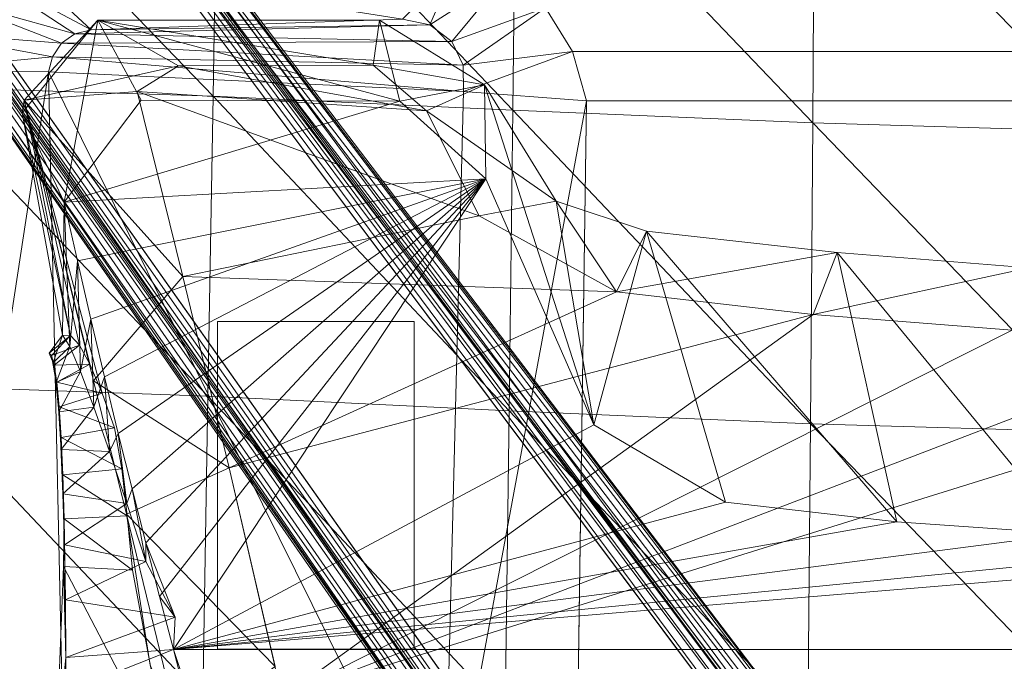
# Model space of a CAD drawing. Header units: inches. Extents: x 813 to 1305, y 19 to 194.
# Tile 115 of 163: x 1167.2 to 1170.96, y 73.05 to 75.5. Entities that reach past the tile are written whole.
import ezdxf

# ---------------------------------------------------------------- set-up
doc = ezdxf.new("R2010")
doc.units = ezdxf.units.IN
doc.header["$MEASUREMENT"] = 0
doc.layers.add('CET color Grey2', color=7, linetype='Continuous', true_color=0x060606)
doc.layers.add('CET color Grey98', color=7, linetype='Continuous', true_color=0xfafafa)
doc.layers.add('CET Default', color=7, linetype='Continuous')

# ---------------------------------------------------------------- blocks, each defined once
blk = doc.blocks.new('*C286')
at = {"layer": 'CET color Grey2', "linetype": 'Continuous', "lineweight": 0}
for points, invisible_edges in [([(7.2992, 16.4808, 17.1415), (-7.2922, 16.4808, 17.1415), (-8.5387, 3.2598, 17.4249), (7.2992, 16.4808, 17.1415)], 4), ([(7.2992, 16.4808, 17.1415), (-8.5387, 3.2598, 17.4249), (8.5458, 3.2599, 17.4249), (7.2992, 16.4808, 17.1415)], 9), ([(3.1945, 7.477, 16.5307), (-3.1458, 4.533, 17.0724), (-3.1872, 7.477, 16.5307), (3.1945, 7.477, 16.5307)], 9), ([(3.1945, 7.477, 16.5307), (3.1531, 4.533, 17.0724), (-3.1458, 4.533, 17.0724), (3.1945, 7.477, 16.5307)], 4), ([(4.56, 5.3753, 16.0708), (4.56, 6.6253, 15.8015), (3.81, 6.6253, 15.8015), (4.56, 5.3753, 16.0708)], 4), ([(4.56, 5.3753, 16.0708), (3.81, 6.6253, 15.8015), (3.81, 5.3753, 16.0708), (4.56, 5.3753, 16.0708)], 9), ([(4.56, 6.6253, 15.8015), (4.56, 6.6253, 16.6874), (3.81, 6.6253, 16.6874), (4.56, 6.6253, 15.8015)], 4), ([(4.56, 6.6253, 15.8015), (3.81, 6.6253, 16.6874), (3.81, 6.6253, 15.8015), (4.56, 6.6253, 15.8015)], 9), ([(4.56, 6.6253, 16.6874), (4.56, 5.3753, 16.928), (3.81, 5.3753, 16.928), (4.56, 6.6253, 16.6874)], 4), ([(4.56, 6.6253, 16.6874), (3.81, 5.3753, 16.928), (3.81, 6.6253, 16.6874), (4.56, 6.6253, 16.6874)], 9), ([(3.81, 6.6253, 16.6874), (3.81, 6.6253, 15.8015), (3.81, 5.3753, 16.0708), (3.81, 6.6253, 16.6874)], 4), ([(3.81, 6.6253, 16.6874), (3.81, 5.3753, 16.0708), (3.81, 5.3753, 16.928), (3.81, 6.6253, 16.6874)], 9), ([(4.56, 5.3753, 16.928), (4.56, 5.3753, 16.0708), (4.56, 6.6253, 15.8015), (4.56, 5.3753, 16.928)], 4), ([(4.56, 5.3753, 16.928), (4.56, 6.6253, 15.8015), (4.56, 6.6253, 16.6874), (4.56, 5.3753, 16.928)], 9), ([(4.56, 5.3753, 16.928), (4.56, 5.3753, 16.0708), (3.81, 5.3753, 16.0708), (4.56, 5.3753, 16.928)], 4), ([(4.56, 5.3753, 16.928), (3.81, 5.3753, 16.0708), (3.81, 5.3753, 16.928), (4.56, 5.3753, 16.928)], 9), ([(3.1531, 4.533, 17.0724), (3.2067, 4.3447, 17.0827), (-3.1994, 4.3447, 17.0827), (3.1531, 4.533, 17.0724)], 4), ([(3.1531, 4.533, 17.0724), (-3.1994, 4.3447, 17.0827), (-3.1458, 4.533, 17.0724), (3.1531, 4.533, 17.0724)], 9), ([(3.2067, 4.3447, 17.0827), (3.3093, 4.1781, 17.0958), (-3.302, 4.1781, 17.0958), (3.2067, 4.3447, 17.0827)], 4), ([(3.2067, 4.3447, 17.0827), (-3.302, 4.1781, 17.0958), (-3.1994, 4.3447, 17.0827), (3.2067, 4.3447, 17.0827)], 9)]:
    blk.add_3dface(points, dxfattribs=dict(at, invisible_edges=invisible_edges))
for points in [[(5.2044, 4.4228, 16.9316), (5.1349, 7.6091, 16.3009), (3.697, 7.4693, 16.3058), (5.2044, 4.4228, 16.9316)], [(5.2044, 4.4228, 16.9316), (5.6902, 7.6007, 16.8249), (5.1349, 7.6091, 16.3009), (5.2044, 4.4228, 16.9316)], [(5.2044, 4.4228, 16.9316), (5.7563, 4.4191, 17.3318), (5.6902, 7.6007, 16.8249), (5.2044, 4.4228, 16.9316)], [(3.697, 7.4693, 16.3058), (3.1945, 7.477, 16.5307), (3.1531, 4.533, 17.0724), (3.697, 7.4693, 16.3058)], [(3.697, 7.4693, 16.3058), (3.1531, 4.533, 17.0724), (3.6216, 4.4975, 16.9019), (3.697, 7.4693, 16.3058)], [(5.2044, 4.4228, 16.9316), (3.697, 7.4693, 16.3058), (3.6216, 4.4975, 16.9019), (5.2044, 4.4228, 16.9316)], [(3.6216, 4.4975, 16.9019), (3.1531, 4.533, 17.0724), (3.2067, 4.3447, 17.0827), (3.6216, 4.4975, 16.9019)], [(3.6216, 4.4975, 16.9019), (3.2067, 4.3447, 17.0827), (3.6228, 4.3975, 16.9417), (3.6216, 4.4975, 16.9019)], [(5.1886, 4.3645, 16.9549), (5.2044, 4.4228, 16.9316), (3.6216, 4.4975, 16.9019), (5.1886, 4.3645, 16.9549)], [(5.1886, 4.3645, 16.9549), (3.6216, 4.4975, 16.9019), (3.6228, 4.3975, 16.9417), (5.1886, 4.3645, 16.9549)], [(3.6228, 4.3975, 16.9417), (3.2067, 4.3447, 17.0827), (3.3093, 4.1781, 17.0958), (3.6228, 4.3975, 16.9417)], [(3.6228, 4.3975, 16.9417), (3.3093, 4.1781, 17.0958), (3.6669, 4.3064, 16.978), (3.6228, 4.3975, 16.9417)], [(5.1554, 4.3129, 16.9755), (5.1886, 4.3645, 16.9549), (3.6228, 4.3975, 16.9417), (5.1554, 4.3129, 16.9755)], [(5.1554, 4.3129, 16.9755), (3.6228, 4.3975, 16.9417), (3.6669, 4.3064, 16.978), (5.1554, 4.3129, 16.9755)], [(5.1886, 4.3645, 16.9549), (5.7563, 4.4191, 17.3318), (5.2044, 4.4228, 16.9316), (5.1886, 4.3645, 16.9549)], [(5.1886, 4.3645, 16.9549), (5.6946, 4.2706, 17.3322), (5.7563, 4.4191, 17.3318), (5.1886, 4.3645, 16.9549)], [(5.1554, 4.3129, 16.9755), (5.6946, 4.2706, 17.3322), (5.1886, 4.3645, 16.9549), (5.1554, 4.3129, 16.9755)], [(3.6669, 4.3064, 16.978), (3.3093, 4.1781, 17.0958), (3.4601, 4.0572, 17.1108), (3.6669, 4.3064, 16.978)], [(3.6669, 4.3064, 16.978), (3.4601, 4.0572, 17.1108), (3.7496, 4.243, 17.0033), (3.6669, 4.3064, 16.978)], [(5.104, 4.2767, 16.9899), (5.1554, 4.3129, 16.9755), (3.6669, 4.3064, 16.978), (5.104, 4.2767, 16.9899)], [(5.104, 4.2767, 16.9899), (3.6669, 4.3064, 16.978), (3.7496, 4.243, 17.0033), (5.104, 4.2767, 16.9899)], [(5.104, 4.2767, 16.9899), (5.6069, 4.1359, 17.3258), (5.1554, 4.3129, 16.9755), (5.104, 4.2767, 16.9899)], [(5.1554, 4.3129, 16.9755), (5.6069, 4.1359, 17.3258), (5.6946, 4.2706, 17.3322), (5.1554, 4.3129, 16.9755)], [(5.0413, 4.2627, 16.9955), (5.104, 4.2767, 16.9899), (3.7496, 4.243, 17.0033), (5.0413, 4.2627, 16.9955)], [(5.0413, 4.2627, 16.9955), (3.7496, 4.243, 17.0033), (3.8544, 4.2219, 17.0117), (5.0413, 4.2627, 16.9955)], [(3.8544, 4.2219, 17.0117), (5.3403, 3.9847, 17.2884), (5.0413, 4.2627, 16.9955), (3.8544, 4.2219, 17.0117)], [(5.0413, 4.2627, 16.9955), (5.4964, 4.0199, 17.3128), (5.104, 4.2767, 16.9899), (5.0413, 4.2627, 16.9955)], [(5.0413, 4.2627, 16.9955), (5.3403, 3.9847, 17.2884), (5.4964, 4.0199, 17.3128), (5.0413, 4.2627, 16.9955)], [(5.104, 4.2767, 16.9899), (5.4964, 4.0199, 17.3128), (5.6069, 4.1359, 17.3258), (5.104, 4.2767, 16.9899)], [(3.7496, 4.243, 17.0033), (3.4601, 4.0572, 17.1108), (3.651, 4.0147, 17.1229), (3.7496, 4.243, 17.0033)], [(3.7496, 4.243, 17.0033), (3.651, 4.0147, 17.1229), (3.8544, 4.2219, 17.0117), (3.7496, 4.243, 17.0033)]]:
    blk.add_3dface(points, dxfattribs=at)
at = {"layer": 'CET color Grey98', "linetype": 'Continuous', "lineweight": 0}
for points in [[(7.9782, 0.7793, 3.9865), (1.5972, 9.8563, 7.7141), (1.5948, 9.8372, 7.7558), (7.9782, 0.7793, 3.9865)], [(7.9803, 0.7977, 3.946), (1.8127, 9.7664, 5.2733), (1.5972, 9.8563, 7.7141), (7.9803, 0.7977, 3.946)], [(7.9782, 0.7793, 3.9865), (7.9803, 0.7977, 3.946), (1.5972, 9.8563, 7.7141), (7.9782, 0.7793, 3.9865)], [(7.9295, 0.7253, 4.0341), (1.5754, 9.8104, 7.7876), (1.5433, 9.7814, 7.8028), (7.9295, 0.7253, 4.0341)], [(7.96, 0.7535, 4.018), (1.5948, 9.8372, 7.7558), (1.5754, 9.8104, 7.7876), (7.96, 0.7535, 4.018)], [(7.9295, 0.7253, 4.0341), (7.96, 0.7535, 4.018), (1.5754, 9.8104, 7.7876), (7.9295, 0.7253, 4.0341)], [(7.96, 0.7535, 4.018), (7.9782, 0.7793, 3.9865), (1.5948, 9.8372, 7.7558), (7.96, 0.7535, 4.018)], [(7.3993, 1.6914, 3.2679), (1.7626, 9.7533, 5.1839), (1.7973, 9.7682, 5.222), (7.3993, 1.6914, 3.2679)], [(7.4148, 1.6898, 3.3192), (7.3993, 1.6914, 3.2679), (1.7973, 9.7682, 5.222), (7.4148, 1.6898, 3.3192)], [(7.4148, 1.6898, 3.3192), (1.7973, 9.7682, 5.222), (1.8127, 9.7664, 5.2733), (7.4148, 1.6898, 3.3192)], [(7.9803, 0.7977, 3.946), (7.4148, 1.6898, 3.3192), (1.8127, 9.7664, 5.2733), (7.9803, 0.7977, 3.946)], [(7.3647, 1.6766, 3.23), (1.7186, 9.7261, 5.17), (1.7626, 9.7533, 5.1839), (7.3647, 1.6766, 3.23)], [(7.3647, 1.6766, 3.23), (7.3207, 1.6495, 3.2159), (1.7186, 9.7261, 5.17), (7.3647, 1.6766, 3.23)], [(7.3993, 1.6914, 3.2679), (7.3647, 1.6766, 3.23), (1.7626, 9.7533, 5.1839), (7.3993, 1.6914, 3.2679)], [(0.7942, 9.2428, 7.7876), (0.7627, 9.2327, 7.7558), (7.4047, 0.3627, 3.9865), (0.7942, 9.2428, 7.7876)], [(0.8317, 9.2644, 7.8028), (0.7942, 9.2428, 7.7876), (7.4349, 0.3719, 4.018), (0.8317, 9.2644, 7.8028)], [(0.7942, 9.2428, 7.7876), (7.4047, 0.3627, 3.9865), (7.4349, 0.3719, 4.018), (0.7942, 9.2428, 7.7876)], [(0.8317, 9.2644, 7.8028), (7.4349, 0.3719, 4.018), (7.4711, 0.3922, 4.0341), (0.8317, 9.2644, 7.8028)], [(0.7438, 9.2362, 7.7141), (0.7627, 9.0035, 5.2733), (6.7128, 1.1798, 3.3192), (0.7438, 9.2362, 7.7141)], [(0.7438, 9.2362, 7.7141), (6.7128, 1.1798, 3.3192), (7.3865, 0.3663, 3.946), (0.7438, 9.2362, 7.7141)], [(0.7627, 9.2327, 7.7558), (0.7438, 9.2362, 7.7141), (7.3865, 0.3663, 3.946), (0.7627, 9.2327, 7.7558)], [(0.7627, 9.2327, 7.7558), (7.3865, 0.3663, 3.946), (7.4047, 0.3627, 3.9865), (0.7627, 9.2327, 7.7558)], [(0.7906, 9.0471, 5.1839), (0.8301, 9.0806, 5.17), (6.7802, 1.2568, 3.2159), (0.7906, 9.0471, 5.1839)], [(0.7627, 9.0035, 5.2733), (0.7658, 9.0187, 5.222), (6.7161, 1.195, 3.2679), (0.7627, 9.0035, 5.2733)], [(0.7658, 9.0187, 5.222), (0.7906, 9.0471, 5.1839), (6.7409, 1.2234, 3.23), (0.7658, 9.0187, 5.222)], [(0.7658, 9.0187, 5.222), (6.7409, 1.2234, 3.23), (6.7161, 1.195, 3.2679), (0.7658, 9.0187, 5.222)], [(0.7906, 9.0471, 5.1839), (6.7802, 1.2568, 3.2159), (6.7409, 1.2234, 3.23), (0.7906, 9.0471, 5.1839)], [(0.7627, 9.0035, 5.2733), (6.7161, 1.195, 3.2679), (6.7128, 1.1798, 3.3192), (0.7627, 9.0035, 5.2733)], [(5.1766, 7.0527, 13.9008), (5.1469, 6.3097, 13.333), (4.7411, 7.0898, 13.8448), (5.1766, 7.0527, 13.9008)], [(5.1469, 6.3097, 13.333), (4.8847, 6.323, 13.2652), (4.7411, 7.0898, 13.8448), (5.1469, 6.3097, 13.333)], [(5.1469, 6.3097, 13.333), (5.1766, 7.0527, 13.9008), (5.1382, 6.6571, 15.5618), (5.1469, 6.3097, 13.333)], [(5.1382, 6.6571, 15.5618), (5.1766, 7.0527, 13.9008), (5.1395, 6.7898, 15.5357), (5.1382, 6.6571, 15.5618)], [(2.2987, 5.7651, 19.6076), (1.1553, 6.9471, 19.5537), (1.1503, 5.7984, 19.5802), (2.2987, 5.7651, 19.6076)], [(2.2987, 5.7651, 19.6076), (2.3087, 6.9169, 19.5856), (1.1553, 6.9471, 19.5537), (2.2987, 5.7651, 19.6076)], [(4.3401, 6.6912, 12.1322), (4.7028, 6.9495, 12.4138), (4.907, 6.1101, 13.2462), (4.3401, 6.6912, 12.1322)], [(4.907, 6.1101, 13.2462), (4.7028, 6.9495, 12.4138), (4.8168, 6.6856, 13.5393), (4.907, 6.1101, 13.2462)], [(3.4477, 5.7155, 19.6572), (2.3087, 6.9169, 19.5856), (2.2987, 5.7651, 19.6076), (3.4477, 5.7155, 19.6572)], [(3.4477, 5.7155, 19.6572), (3.4625, 6.8694, 19.6422), (2.3087, 6.9169, 19.5856), (3.4477, 5.7155, 19.6572)], [(4.5962, 5.6593, 19.7277), (3.4625, 6.8694, 19.6422), (3.4477, 5.7155, 19.6572), (4.5962, 5.6593, 19.7277)], [(4.5962, 5.6593, 19.7277), (4.6157, 6.8138, 19.7214), (3.4625, 6.8694, 19.6422), (4.5962, 5.6593, 19.7277)], [(-0.0006, 5.4674, 13.1533), (-4.3401, 6.6912, 12.1322), (4.3134, 6.8111, 12.0145), (-0.0006, 5.4674, 13.1533)], [(0.7671, 5.4525, 13.1805), (-0.0006, 5.4674, 13.1533), (4.3134, 6.8111, 12.0145), (0.7671, 5.4525, 13.1805)], [(1.5296, 5.4078, 13.2601), (0.7671, 5.4525, 13.1805), (4.3134, 6.8111, 12.0145), (1.5296, 5.4078, 13.2601)], [(2.2884, 5.348, 13.3656), (1.5296, 5.4078, 13.2601), (4.3134, 6.8111, 12.0145), (2.2884, 5.348, 13.3656)], [(2.2884, 5.348, 13.3656), (4.3134, 6.8111, 12.0145), (4.5161, 5.9329, 12.9039), (2.2884, 5.348, 13.3656)], [(5.7443, 5.6191, 19.8107), (4.6157, 6.8138, 19.7214), (4.5962, 5.6593, 19.7277), (5.7443, 5.6191, 19.8107)], [(5.7443, 5.6191, 19.8107), (5.7683, 6.7705, 19.8119), (4.6157, 6.8138, 19.7214), (5.7443, 5.6191, 19.8107)], [(5.1395, 6.7898, 15.5357), (4.6737, 6.7912, 15.5983), (4.7279, 6.6259, 15.6345), (5.1395, 6.7898, 15.5357)], [(5.1382, 6.6571, 15.5618), (5.1395, 6.7898, 15.5357), (4.7279, 6.6259, 15.6345), (5.1382, 6.6571, 15.5618)], [(4.5161, 5.9329, 12.9039), (4.3401, 6.6912, 12.1322), (4.907, 6.1101, 13.2462), (4.5161, 5.9329, 12.9039)], [(5.1398, 6.4373, 15.5295), (5.1382, 6.6571, 15.5618), (4.721, 6.5031, 15.6032), (5.1398, 6.4373, 15.5295)], [(5.1382, 6.6571, 15.5618), (4.7279, 6.6259, 15.6345), (4.721, 6.5031, 15.6032), (5.1382, 6.6571, 15.5618)], [(5.1449, 6.1282, 13.2946), (5.1469, 6.3097, 13.333), (5.1382, 6.6571, 15.5618), (5.1449, 6.1282, 13.2946)], [(5.1398, 6.4373, 15.5295), (5.1449, 6.1282, 13.2946), (5.1382, 6.6571, 15.5618), (5.1398, 6.4373, 15.5295)], [(0, 6.2349, 15.8307), (4.7279, 6.6259, 15.6345), (-4.7279, 6.6259, 15.6345), (0, 6.2349, 15.8307)], [(0, 6.2349, 15.8307), (0.6577, 6.2275, 15.834), (4.7279, 6.6259, 15.6345), (0, 6.2349, 15.8307)], [(4.7279, 6.6259, 15.6345), (0.6577, 6.2275, 15.834), (1.3139, 6.1856, 15.853), (4.7279, 6.6259, 15.6345)], [(1.3139, 6.1856, 15.853), (1.9695, 6.1387, 15.8743), (4.7279, 6.6259, 15.6345), (1.3139, 6.1856, 15.853)], [(1.9695, 6.1387, 15.8743), (2.6222, 6.0642, 15.9082), (4.7279, 6.6259, 15.6345), (1.9695, 6.1387, 15.8743)], [(2.6222, 6.0642, 15.9082), (3.1244, 5.7686, 15.9917), (4.7279, 6.6259, 15.6345), (2.6222, 6.0642, 15.9082)], [(3.1244, 5.7686, 15.9917), (3.5363, 4.8311, 16.1038), (4.7279, 6.6259, 15.6345), (3.1244, 5.7686, 15.9917)], [(3.5363, 4.8311, 16.1038), (4.7807, 6.4237, 15.7297), (4.7279, 6.6259, 15.6345), (3.5363, 4.8311, 16.1038)], [(4.721, 6.5031, 15.6032), (4.7279, 6.6259, 15.6345), (4.7807, 6.4237, 15.7297), (4.721, 6.5031, 15.6032)], [(5.1398, 6.4373, 15.5295), (4.721, 6.5031, 15.6032), (4.8335, 6.2906, 15.5654), (5.1398, 6.4373, 15.5295)], [(4.721, 6.5031, 15.6032), (4.7807, 6.4237, 15.7297), (4.8335, 6.2196, 15.8211), (4.721, 6.5031, 15.6032)], [(4.8335, 6.2906, 15.5654), (4.721, 6.5031, 15.6032), (4.8335, 6.2196, 15.8211), (4.8335, 6.2906, 15.5654)], [(3.5363, 4.8311, 16.1038), (4.8335, 6.2196, 15.8211), (4.7807, 6.4237, 15.7297), (3.5363, 4.8311, 16.1038)], [(5.1436, 6.227, 15.4583), (5.1398, 6.4373, 15.5295), (4.8335, 6.2906, 15.5654), (5.1436, 6.227, 15.4583)], [(5.1436, 6.227, 15.4583), (5.1494, 5.9594, 13.3806), (5.1398, 6.4373, 15.5295), (5.1436, 6.227, 15.4583)], [(5.1494, 5.9594, 13.3806), (5.1449, 6.1282, 13.2946), (5.1398, 6.4373, 15.5295), (5.1494, 5.9594, 13.3806)], [(4.9041, 6.1165, 13.2252), (4.8847, 6.323, 13.2652), (5.1449, 6.1282, 13.2946), (4.9041, 6.1165, 13.2252)], [(4.8847, 6.323, 13.2652), (5.1469, 6.3097, 13.333), (5.1449, 6.1282, 13.2946), (4.8847, 6.323, 13.2652)], [(5.1436, 6.227, 15.4583), (4.8335, 6.2906, 15.5654), (4.9053, 6.0694, 15.469), (5.1436, 6.227, 15.4583)], [(4.8335, 6.2906, 15.5654), (4.8335, 6.2196, 15.8211), (4.886, 6.0135, 15.9078), (4.8335, 6.2906, 15.5654)], [(4.9053, 6.0694, 15.469), (4.8335, 6.2906, 15.5654), (4.886, 6.0135, 15.9078), (4.9053, 6.0694, 15.469)], [(3.5363, 4.8311, 16.1038), (4.886, 6.0135, 15.9078), (4.8335, 6.2196, 15.8211), (3.5363, 4.8311, 16.1038)], [(5.1492, 6.0326, 15.3512), (5.1436, 6.227, 15.4583), (4.9053, 6.0694, 15.469), (5.1492, 6.0326, 15.3512)], [(5.1492, 6.0326, 15.3512), (5.1562, 5.8178, 13.511), (5.1436, 6.227, 15.4583), (5.1492, 6.0326, 15.3512)], [(5.1562, 5.8178, 13.511), (5.1494, 5.9594, 13.3806), (5.1436, 6.227, 15.4583), (5.1562, 5.8178, 13.511)], [(2.1968, 5.1115, 14.6731), (1.9695, 6.1387, 15.8743), (1.3139, 6.1856, 15.853), (2.1968, 5.1115, 14.6731)], [(1.4662, 5.1696, 14.6307), (2.1968, 5.1115, 14.6731), (1.3139, 6.1856, 15.853), (1.4662, 5.1696, 14.6307)], [(2.9245, 5.0301, 14.7323), (2.6222, 6.0642, 15.9082), (1.9695, 6.1387, 15.8743), (2.9245, 5.0301, 14.7323)], [(2.1968, 5.1115, 14.6731), (2.9245, 5.0301, 14.7323), (1.9695, 6.1387, 15.8743), (2.1968, 5.1115, 14.6731)], [(4.9041, 6.1165, 13.2252), (5.1449, 6.1282, 13.2946), (5.1494, 5.9594, 13.3806), (4.9041, 6.1165, 13.2252)], [(4.5161, 5.9329, 12.9039), (4.907, 6.1101, 13.2462), (5.033, 5.6008, 13.7334), (4.5161, 5.9329, 12.9039)], [(4.9248, 5.9367, 13.3368), (4.9041, 6.1165, 13.2252), (5.1494, 5.9594, 13.3806), (4.9248, 5.9367, 13.3368)], [(3.1244, 5.7686, 15.9917), (2.6222, 6.0642, 15.9082), (2.9245, 5.0301, 14.7323), (3.1244, 5.7686, 15.9917)], [(4.9053, 6.0694, 15.469), (4.886, 6.0135, 15.9078), (4.9382, 5.8028, 15.983), (4.9053, 6.0694, 15.469)], [(5.1492, 6.0326, 15.3512), (4.9053, 6.0694, 15.469), (4.9718, 5.8711, 15.329), (5.1492, 6.0326, 15.3512)], [(4.9718, 5.8711, 15.329), (4.9053, 6.0694, 15.469), (4.9382, 5.8028, 15.983), (4.9718, 5.8711, 15.329)], [(4.9382, 5.8028, 15.983), (4.886, 6.0135, 15.9078), (3.5363, 4.8311, 16.1038), (4.9382, 5.8028, 15.983)], [(5.1567, 5.8627, 15.2084), (5.1492, 6.0326, 15.3512), (4.9718, 5.8711, 15.329), (5.1567, 5.8627, 15.2084)], [(5.1567, 5.8627, 15.2084), (5.1642, 5.7006, 13.6634), (5.1492, 6.0326, 15.3512), (5.1567, 5.8627, 15.2084)], [(5.1642, 5.7006, 13.6634), (5.1562, 5.8178, 13.511), (5.1492, 6.0326, 15.3512), (5.1642, 5.7006, 13.6634)], [(3.0379, 5.262, 13.5109), (2.2884, 5.348, 13.3656), (4.5161, 5.9329, 12.9039), (3.0379, 5.262, 13.5109)], [(3.0379, 5.262, 13.5109), (4.5161, 5.9329, 12.9039), (4.6922, 5.2031, 13.6963), (3.0379, 5.262, 13.5109)], [(4.6922, 5.2031, 13.6963), (4.5161, 5.9329, 12.9039), (5.033, 5.6008, 13.7334), (4.6922, 5.2031, 13.6963)], [(4.9248, 5.9367, 13.3368), (5.1494, 5.9594, 13.3806), (5.1562, 5.8178, 13.511), (4.9248, 5.9367, 13.3368)], [(4.9529, 5.7807, 13.4823), (4.9248, 5.9367, 13.3368), (5.1562, 5.8178, 13.511), (4.9529, 5.7807, 13.4823)], [(4.9718, 5.8711, 15.329), (4.9382, 5.8028, 15.983), (4.9908, 5.5866, 16.0384), (4.9718, 5.8711, 15.329)], [(5.1567, 5.8627, 15.2084), (4.9718, 5.8711, 15.329), (5.0313, 5.7014, 15.1533), (5.1567, 5.8627, 15.2084)], [(5.0313, 5.7014, 15.1533), (4.9718, 5.8711, 15.329), (4.9908, 5.5866, 16.0384), (5.0313, 5.7014, 15.1533)], [(5.1655, 5.719, 15.0396), (5.1567, 5.8627, 15.2084), (5.0313, 5.7014, 15.1533), (5.1655, 5.719, 15.0396)], [(5.1655, 5.719, 15.0396), (5.173, 5.6061, 13.8309), (5.1567, 5.8627, 15.2084), (5.1655, 5.719, 15.0396)], [(5.173, 5.6061, 13.8309), (5.1642, 5.7006, 13.6634), (5.1567, 5.8627, 15.2084), (5.173, 5.6061, 13.8309)], [(2.2901, 4.6175, 19.6003), (1.1503, 5.7984, 19.5802), (1.1465, 4.6512, 19.5743), (2.2901, 4.6175, 19.6003)], [(2.2901, 4.6175, 19.6003), (2.2987, 5.7651, 19.6076), (1.1503, 5.7984, 19.5802), (2.2901, 4.6175, 19.6003)], [(3.5363, 4.8311, 16.1038), (4.9908, 5.5866, 16.0384), (4.9382, 5.8028, 15.983), (3.5363, 4.8311, 16.1038)], [(4.9529, 5.7807, 13.4823), (5.1562, 5.8178, 13.511), (5.1642, 5.7006, 13.6634), (4.9529, 5.7807, 13.4823)], [(3.4339, 4.5689, 19.6471), (2.2987, 5.7651, 19.6076), (2.2901, 4.6175, 19.6003), (3.4339, 4.5689, 19.6471)], [(3.4339, 4.5689, 19.6471), (3.4477, 5.7155, 19.6572), (2.2987, 5.7651, 19.6076), (3.4339, 4.5689, 19.6471)], [(3.2687, 4.9153, 14.8161), (3.1244, 5.7686, 15.9917), (2.9245, 5.0301, 14.7323), (3.2687, 4.9153, 14.8161)], [(3.2687, 4.9153, 14.8161), (3.5415, 4.4717, 15.139), (3.1244, 5.7686, 15.9917), (3.2687, 4.9153, 14.8161)], [(3.5415, 4.4717, 15.139), (3.5363, 4.8311, 16.1038), (3.1244, 5.7686, 15.9917), (3.5415, 4.4717, 15.139)], [(4.9997, 5.648, 13.645), (4.9529, 5.7807, 13.4823), (5.1642, 5.7006, 13.6634), (4.9997, 5.648, 13.645)], [(4.577, 4.5151, 19.7142), (3.4477, 5.7155, 19.6572), (3.4339, 4.5689, 19.6471), (4.577, 4.5151, 19.7142)], [(4.577, 4.5151, 19.7142), (4.5962, 5.6593, 19.7277), (3.4477, 5.7155, 19.6572), (4.577, 4.5151, 19.7142)], [(5.1655, 5.719, 15.0396), (5.0313, 5.7014, 15.1533), (5.0822, 5.5659, 14.9478), (5.1655, 5.719, 15.0396)], [(5.1756, 5.6072, 14.8479), (5.1655, 5.719, 15.0396), (5.0822, 5.5659, 14.9478), (5.1756, 5.6072, 14.8479)], [(5.1756, 5.6072, 14.8479), (5.1825, 5.5419, 14.0119), (5.1655, 5.719, 15.0396), (5.1756, 5.6072, 14.8479)], [(5.1825, 5.5419, 14.0119), (5.173, 5.6061, 13.8309), (5.1655, 5.719, 15.0396), (5.1825, 5.5419, 14.0119)], [(5.0313, 5.7014, 15.1533), (4.9908, 5.5866, 16.0384), (5.043, 5.3664, 16.0768), (5.0313, 5.7014, 15.1533)], [(4.9997, 5.648, 13.645), (5.1642, 5.7006, 13.6634), (5.173, 5.6061, 13.8309), (4.9997, 5.648, 13.645)], [(5.0822, 5.5659, 14.9478), (5.0313, 5.7014, 15.1533), (5.043, 5.3664, 16.0768), (5.0822, 5.5659, 14.9478)], [(5.7197, 4.4799, 19.7945), (4.5962, 5.6593, 19.7277), (4.577, 4.5151, 19.7142), (5.7197, 4.4799, 19.7945)], [(5.7197, 4.4799, 19.7945), (5.7443, 5.6191, 19.8107), (4.5962, 5.6593, 19.7277), (5.7197, 4.4799, 19.7945)], [(5.0472, 5.5375, 13.8233), (4.9997, 5.648, 13.645), (5.173, 5.6061, 13.8309), (5.0472, 5.5375, 13.8233)], [(5.2969, 4.5298, 14.9784), (4.9997, 5.648, 13.645), (5.0472, 5.5375, 13.8233), (5.2969, 4.5298, 14.9784)], [(4.6922, 5.2031, 13.6963), (5.033, 5.6008, 13.7334), (5.2969, 4.5298, 14.9784), (4.6922, 5.2031, 13.6963)], [(5.0472, 5.5375, 13.8233), (5.173, 5.6061, 13.8309), (5.1825, 5.5419, 14.0119), (5.0472, 5.5375, 13.8233)], [(5.1756, 5.6072, 14.8479), (5.0822, 5.5659, 14.9478), (5.1232, 5.4697, 14.7192), (5.1756, 5.6072, 14.8479)], [(5.1865, 5.5326, 14.6389), (5.1756, 5.6072, 14.8479), (5.1232, 5.4697, 14.7192), (5.1865, 5.5326, 14.6389)], [(5.1865, 5.5326, 14.6389), (5.1924, 5.5042, 14.2005), (5.1756, 5.6072, 14.8479), (5.1865, 5.5326, 14.6389)], [(5.1924, 5.5042, 14.2005), (5.1825, 5.5419, 14.0119), (5.1756, 5.6072, 14.8479), (5.1924, 5.5042, 14.2005)], [(3.5363, 4.8311, 16.1038), (5.043, 5.3664, 16.0768), (4.9908, 5.5866, 16.0384), (3.5363, 4.8311, 16.1038)], [(5.0822, 5.5659, 14.9478), (5.043, 5.3664, 16.0768), (5.094, 5.1436, 16.0984), (5.0822, 5.5659, 14.9478)], [(5.1232, 5.4697, 14.7192), (5.0822, 5.5659, 14.9478), (5.094, 5.1436, 16.0984), (5.1232, 5.4697, 14.7192)], [(5.0858, 5.4653, 14.0217), (5.0472, 5.5375, 13.8233), (5.1825, 5.5419, 14.0119), (5.0858, 5.4653, 14.0217)], [(5.2969, 4.5298, 14.9784), (5.0472, 5.5375, 13.8233), (5.0858, 5.4653, 14.0217), (5.2969, 4.5298, 14.9784)], [(5.0858, 5.4653, 14.0217), (5.1825, 5.5419, 14.0119), (5.1924, 5.5042, 14.2005), (5.0858, 5.4653, 14.0217)], [(5.1865, 5.5326, 14.6389), (5.1232, 5.4697, 14.7192), (5.1505, 5.4265, 14.4436), (5.1865, 5.5326, 14.6389)], [(5.2024, 5.4963, 14.3928), (5.1865, 5.5326, 14.6389), (5.1505, 5.4265, 14.4436), (5.2024, 5.4963, 14.3928)], [(5.2024, 5.4963, 14.3928), (5.1924, 5.5042, 14.2005), (5.1865, 5.5326, 14.6389), (5.2024, 5.4963, 14.3928)], [(5.1206, 5.4282, 14.2306), (5.0858, 5.4653, 14.0217), (5.1924, 5.5042, 14.2005), (5.1206, 5.4282, 14.2306)], [(5.1206, 5.4282, 14.2306), (5.1924, 5.5042, 14.2005), (5.2024, 5.4963, 14.3928), (5.1206, 5.4282, 14.2306)], [(5.1505, 5.4265, 14.4436), (5.1206, 5.4282, 14.2306), (5.2024, 5.4963, 14.3928), (5.1505, 5.4265, 14.4436)], [(5.2969, 4.5298, 14.9784), (5.0858, 5.4653, 14.0217), (5.1206, 5.4282, 14.2306), (5.2969, 4.5298, 14.9784)], [(5.1232, 5.4697, 14.7192), (5.094, 5.1436, 16.0984), (5.1441, 4.9194, 16.0991), (5.1232, 5.4697, 14.7192)], [(5.1505, 5.4265, 14.4436), (5.1232, 5.4697, 14.7192), (5.1441, 4.9194, 16.0991), (5.1505, 5.4265, 14.4436)], [(1.5296, 5.4078, 13.2601), (2.2884, 5.348, 13.3656), (1.4662, 5.1696, 14.6307), (1.5296, 5.4078, 13.2601)], [(5.2969, 4.5298, 14.9784), (5.1206, 5.4282, 14.2306), (5.305, 4.579, 15.0609), (5.2969, 4.5298, 14.9784)], [(5.1206, 5.4282, 14.2306), (5.1505, 5.4265, 14.4436), (5.305, 4.579, 15.0609), (5.1206, 5.4282, 14.2306)], [(5.1441, 4.9194, 16.0991), (5.305, 4.579, 15.0609), (5.1505, 5.4265, 14.4436), (5.1441, 4.9194, 16.0991)], [(2.2884, 5.348, 13.3656), (2.1968, 5.1115, 14.6731), (1.4662, 5.1696, 14.6307), (2.2884, 5.348, 13.3656)], [(2.2884, 5.348, 13.3656), (3.0379, 5.262, 13.5109), (2.1968, 5.1115, 14.6731), (2.2884, 5.348, 13.3656)], [(3.5363, 4.8311, 16.1038), (5.094, 5.1436, 16.0984), (5.043, 5.3664, 16.0768), (3.5363, 4.8311, 16.1038)], [(3.0379, 5.262, 13.5109), (2.9245, 5.0301, 14.7323), (2.1968, 5.1115, 14.6731), (3.0379, 5.262, 13.5109)], [(3.2687, 4.9153, 14.8161), (2.9245, 5.0301, 14.7323), (3.0379, 5.262, 13.5109), (3.2687, 4.9153, 14.8161)], [(3.5618, 4.9718, 13.8886), (3.2687, 4.9153, 14.8161), (3.0379, 5.262, 13.5109), (3.5618, 4.9718, 13.8886)], [(3.5618, 4.9718, 13.8886), (3.0379, 5.262, 13.5109), (4.6922, 5.2031, 13.6963), (3.5618, 4.9718, 13.8886)], [(3.5618, 4.9718, 13.8886), (4.6922, 5.2031, 13.6963), (4.8661, 4.4974, 14.5108), (3.5618, 4.9718, 13.8886)], [(4.8661, 4.4974, 14.5108), (4.6922, 5.2031, 13.6963), (5.2969, 4.5298, 14.9784), (4.8661, 4.4974, 14.5108)], [(3.5363, 4.8311, 16.1038), (5.1441, 4.9194, 16.0991), (5.094, 5.1436, 16.0984), (3.5363, 4.8311, 16.1038)], [(3.5618, 4.9718, 13.8886), (3.763, 4.5708, 14.3884), (3.2687, 4.9153, 14.8161), (3.5618, 4.9718, 13.8886)], [(3.763, 4.5708, 14.3884), (3.5618, 4.9718, 13.8886), (4.8661, 4.4974, 14.5108), (3.763, 4.5708, 14.3884)], [(3.5363, 4.8311, 16.1038), (3.8643, 4.5339, 16.1104), (5.1441, 4.9194, 16.0991), (3.5363, 4.8311, 16.1038)], [(3.8643, 4.5339, 16.1104), (4.8513, 4.5304, 16.1101), (5.1441, 4.9194, 16.0991), (3.8643, 4.5339, 16.1104)], [(4.8513, 4.5304, 16.1101), (5.0166, 4.2247, 15.3189), (5.1441, 4.9194, 16.0991), (4.8513, 4.5304, 16.1101)], [(5.0166, 4.2247, 15.3189), (5.305, 4.579, 15.0609), (5.1441, 4.9194, 16.0991), (5.0166, 4.2247, 15.3189)], [(3.763, 4.5708, 14.3884), (3.5415, 4.4717, 15.139), (3.2687, 4.9153, 14.8161), (3.763, 4.5708, 14.3884)], [(3.5363, 4.8311, 16.1038), (3.5415, 4.4717, 15.139), (3.8643, 4.5339, 16.1104), (3.5363, 4.8311, 16.1038)], [(2.2834, 3.4764, 19.5561), (1.1465, 4.6512, 19.5743), (1.1441, 3.5072, 19.5276), (2.2834, 3.4764, 19.5561)], [(2.2834, 3.4764, 19.5561), (2.2901, 4.6175, 19.6003), (1.1465, 4.6512, 19.5743), (2.2834, 3.4764, 19.5561)], [(3.4215, 3.4326, 19.6063), (2.2901, 4.6175, 19.6003), (2.2834, 3.4764, 19.5561), (3.4215, 3.4326, 19.6063)], [(3.4215, 3.4326, 19.6063), (3.4339, 4.5689, 19.6471), (2.2901, 4.6175, 19.6003), (3.4215, 3.4326, 19.6063)], [(4.5584, 3.3847, 19.6771), (3.4339, 4.5689, 19.6471), (3.4215, 3.4326, 19.6063), (4.5584, 3.3847, 19.6771)], [(4.5584, 3.3847, 19.6771), (4.577, 4.5151, 19.7142), (3.4339, 4.5689, 19.6471), (4.5584, 3.3847, 19.6771)], [(3.763, 4.5708, 14.3884), (3.9657, 4.3967, 14.6119), (3.5415, 4.4717, 15.139), (3.763, 4.5708, 14.3884)], [(4.8661, 4.4974, 14.5108), (4.7091, 4.3997, 14.6238), (3.763, 4.5708, 14.3884), (4.8661, 4.4974, 14.5108)], [(4.7091, 4.3997, 14.6238), (3.9657, 4.3967, 14.6119), (3.763, 4.5708, 14.3884), (4.7091, 4.3997, 14.6238)], [(5.0166, 4.2247, 15.3189), (5.2969, 4.5298, 14.9784), (5.305, 4.579, 15.0609), (5.0166, 4.2247, 15.3189)], [(3.5415, 4.4717, 15.139), (3.942, 4.2247, 15.3189), (3.8643, 4.5339, 16.1104), (3.5415, 4.4717, 15.139)], [(3.942, 4.2247, 15.3189), (5.0166, 4.2247, 15.3189), (3.8643, 4.5339, 16.1104), (3.942, 4.2247, 15.3189)], [(5.0166, 4.2247, 15.3189), (4.8513, 4.5304, 16.1101), (3.8643, 4.5339, 16.1104), (5.0166, 4.2247, 15.3189)], [(5.695, 3.3562, 19.7614), (4.577, 4.5151, 19.7142), (4.5584, 3.3847, 19.6771), (5.695, 3.3562, 19.7614)], [(5.695, 3.3562, 19.7614), (5.7197, 4.4799, 19.7945), (4.577, 4.5151, 19.7142), (5.695, 3.3562, 19.7614)], [(5.0166, 4.2247, 15.3189), (4.7091, 4.3997, 14.6238), (5.2969, 4.5298, 14.9784), (5.0166, 4.2247, 15.3189)], [(4.7091, 4.3997, 14.6238), (4.8661, 4.4974, 14.5108), (5.2969, 4.5298, 14.9784), (4.7091, 4.3997, 14.6238)], [(3.9657, 4.3967, 14.6119), (3.942, 4.2247, 15.3189), (3.5415, 4.4717, 15.139), (3.9657, 4.3967, 14.6119)], [(3.942, 4.2247, 15.3189), (3.9657, 4.3967, 14.6119), (5.0166, 4.2247, 15.3189), (3.942, 4.2247, 15.3189)], [(3.9657, 4.3967, 14.6119), (4.7091, 4.3997, 14.6238), (5.0166, 4.2247, 15.3189), (3.9657, 4.3967, 14.6119)], [(6.1731, 4.2334, 17.3849), (5.2935, 4.1875, 17.3849), (6.191, 2.4843, 16.745), (6.1731, 4.2334, 17.3849)]]:
    blk.add_3dface(points, dxfattribs=at)
for points, invisible_edges in [([(7.4711, 0.3922, 4.0341), (1.5433, 9.7814, 7.8028), (0.8317, 9.2644, 7.8028), (7.4711, 0.3922, 4.0341)], 9), ([(7.4711, 0.3922, 4.0341), (7.9295, 0.7253, 4.0341), (1.5433, 9.7814, 7.8028), (7.4711, 0.3922, 4.0341)], 4), ([(0.8301, 9.0806, 5.17), (1.7186, 9.7261, 5.17), (7.3207, 1.6495, 3.2159), (0.8301, 9.0806, 5.17)], 4), ([(0.8301, 9.0806, 5.17), (7.3207, 1.6495, 3.2159), (6.7802, 1.2568, 3.2159), (0.8301, 9.0806, 5.17)], 9), ([(-4.7279, 6.6259, 15.6345), (4.7279, 6.6259, 15.6345), (4.6356, 6.9825, 15.4715), (-4.7279, 6.6259, 15.6345)], 4), ([(-4.6356, 6.9825, 15.4715), (-4.7279, 6.6259, 15.6345), (4.6356, 6.9825, 15.4715), (-4.6356, 6.9825, 15.4715)], 2)]:
    blk.add_3dface(points, dxfattribs=dict(at, invisible_edges=invisible_edges))
blk = doc.blocks.new('*C200')
at = {"layer": 'CET Default', "linetype": 'Continuous', "lineweight": 0, "rotation": 179.9999999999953}
blk.add_blockref('*C286', (373.7957, 892.8549), dxfattribs=at)

msp = doc.modelspace()

# ---------------------------------------------------------------- block references
at = {"layer": 'CET Default', "linetype": 'Continuous', "lineweight": 0}
msp.add_blockref('*C200', (798.7199, -813.1289), dxfattribs=at)

doc.saveas('drawing.dxf')
